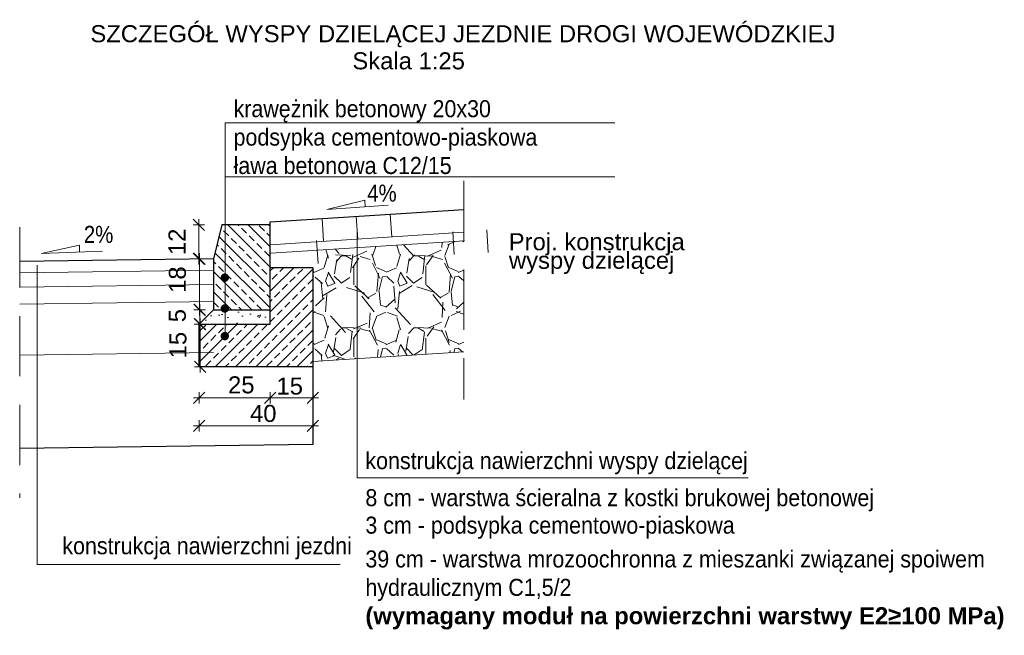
# Model space of a CAD drawing. Header units: metres. Extents: x -854 to 2789, y -128 to 3826.
# Tile 8 of 21: x 270.59 to 274.06, y 40.14 to 42.31. Entities that reach past the tile are written whole.
import ezdxf

# ---------------------------------------------------------------- set-up
doc = ezdxf.new("R2010")
doc.units = ezdxf.units.M
doc.linetypes.add('DGN Style 3', pattern=[0.74328578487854, 0.5309184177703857, -0.2123673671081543])
for name, color, linetype, lineweight in [('D_3_OPIS', 7, 'Continuous', 0), ('D_3_WYMIAROWANIE', 7, 'Continuous', 0), ('HATCHE', 7, 'Continuous', 13), ('KRAWĘŻNIK', 7, 'Continuous', 30), ('opis warstw', 7, 'Continuous', 0), ('pochylenia', 7, 'Continuous', 0)]:
    doc.layers.add(name, color=color, linetype=linetype, lineweight=lineweight)
doc.styles.add('opisy', font='arial.ttf', dxfattribs={"height": 0.175})
doc.styles.add('opisz z ramka', font='arial.ttf', dxfattribs={"height": 0.1})
doc.styles.add('wym 1do50_0', font='arial.ttf')
doc.dimstyles.new('Wymiar_1 20 m', dxfattribs={"dimtxt": 0.125, "dimasz": 0.009375, "dimexe": 0.0125, "dimexo": 0.25, "dimgap": 0.04687500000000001, "dimtad": 1, "dimdec": 0, "dimlfac": 40, "dimzin": 0, "dimtxsty": 'wym 1do50_0', "dimblk": 'znacznik wymiaru', "dimcen": 0.3, "dimse1": 1, "dimse2": 1, "dimclrd": 256, "dimadec": 0, "dimazin": 0, "dimtfac": 1, "dimtdec": 0, "dimtmove": 1, "dimatfit": 2, "dimfxl": 1, "dimtzin": 0, "dimlwd": 0, "dimarcsym": 0})

# ---------------------------------------------------------------- blocks, each defined once
blk = doc.blocks.new('znacznik wymiaru')
at = {"color": 7}
for p, q in [((-5, -5), (5, 5)), ((-5, 0), (0, 0)), ((0, 5), (0, -5)), ((5, 0), (0, 0))]:
    blk.add_line(p, q, dxfattribs=at)
blk = doc.blocks.new('*D93')
at = {"layer": 'D_3_WYMIAROWANIE', "linetype": 'Continuous', "lineweight": 0, "transparency": 16777216}
blk.add_line((271.4688416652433, 40.97945147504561), (271.2268416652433, 40.97945147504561), dxfattribs=at)
at = {"layer": 'Defpoints', "color": 0, "linetype": 'Continuous', "transparency": 16777216}
for p in [(271.4728416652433, 41.23762185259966), (271.2228416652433, 41.07817649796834), (271.2228416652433, 40.97945147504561)]:
    blk.add_point(p, dxfattribs=at)
at = {"layer": 'D_3_WYMIAROWANIE', "linetype": 'Continuous', "lineweight": 0, "transparency": 16777216, "xscale": 0.004, "yscale": 0.004, "zscale": 0.004, "rotation": 180}
blk.add_blockref('znacznik wymiaru', (271.2228416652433, 40.97945147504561), dxfattribs=at)
at = {"layer": 'D_3_WYMIAROWANIE', "linetype": 'Continuous', "lineweight": 0, "transparency": 16777216, "xscale": 0.004, "yscale": 0.004, "zscale": 0.004}
blk.add_blockref('znacznik wymiaru', (271.4728416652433, 40.97945147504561), dxfattribs=at)
at = {"layer": 'D_3_WYMIAROWANIE', "color": 0, "linetype": 'Continuous', "lineweight": 0, "transparency": 16777216, "insert": (271.3711626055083, 41.02462715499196), "char_height": 0.125, "attachment_point": 5, "style": 'wym 1do50_0'}
blk.add_mtext('{\\H0.48x;25}', dxfattribs=at)
blk = doc.blocks.new('*D94')
at = {"layer": 'D_3_WYMIAROWANIE', "linetype": 'Continuous', "lineweight": 0, "transparency": 16777216}
for p, q in [((271.2249143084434, 41.29275906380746), (271.2249143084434, 41.29675906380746)), ((271.2249143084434, 41.23875906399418), (271.2249143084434, 41.28875906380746)), ((271.2249143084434, 41.23475906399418), (271.2249143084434, 41.23075906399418))]:
    blk.add_line(p, q, dxfattribs=at)
at = {"layer": 'Defpoints', "color": 0, "linetype": 'Continuous', "transparency": 16777216}
for p in [(271.2249143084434, 41.28875906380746), (271.2728416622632, 41.28875906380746), (271.289099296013, 41.23875906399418)]:
    blk.add_point(p, dxfattribs=at)
at = {"layer": 'D_3_WYMIAROWANIE', "linetype": 'Continuous', "lineweight": 0, "transparency": 16777216, "xscale": 0.004, "yscale": 0.004, "zscale": 0.004}
for p, rotation in [((271.2249143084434, 41.28875906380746), 270), ((271.2249143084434, 41.23875906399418), 90)]:
    blk.add_blockref('znacznik wymiaru', p, dxfattribs=dict(at, rotation=rotation))
at = {"layer": 'D_3_WYMIAROWANIE', "color": 0, "linetype": 'Continuous', "lineweight": 0, "transparency": 16777216, "insert": (271.1465706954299, 41.26875906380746), "char_height": 0.125, "attachment_point": 5, "rotation": 90, "style": 'wym 1do50_0'}
blk.add_mtext('{\\H0.48x;5}', dxfattribs=at)
blk = doc.blocks.new('*D95')
at = {"layer": 'D_3_WYMIAROWANIE', "linetype": 'Continuous', "lineweight": 0, "transparency": 16777216}
blk.add_line((271.2260792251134, 41.09275906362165), (271.2260792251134, 41.23475906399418), dxfattribs=at)
at = {"layer": 'Defpoints', "color": 0, "linetype": 'Continuous', "transparency": 16777216}
for p in [(271.2260792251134, 41.23875906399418), (271.3429676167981, 41.23875906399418), (271.322162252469, 41.08875906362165)]:
    blk.add_point(p, dxfattribs=at)
at = {"layer": 'D_3_WYMIAROWANIE', "linetype": 'Continuous', "lineweight": 0, "transparency": 16777216, "xscale": 0.004, "yscale": 0.004, "zscale": 0.004}
for p, rotation in [((271.2260792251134, 41.23875906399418), 90), ((271.2260792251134, 41.08875906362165), 270)]:
    blk.add_blockref('znacznik wymiaru', p, dxfattribs=dict(at, rotation=rotation))
at = {"layer": 'D_3_WYMIAROWANIE', "color": 0, "linetype": 'Continuous', "lineweight": 0, "transparency": 16777216, "insert": (271.1485698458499, 41.16496359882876), "char_height": 0.125, "attachment_point": 5, "rotation": 90, "style": 'wym 1do50_0'}
blk.add_mtext('{\\H0.48x;15}', dxfattribs=at)
blk = doc.blocks.new('*D96')
at = {"layer": 'D_3_WYMIAROWANIE', "linetype": 'Continuous', "lineweight": 0, "transparency": 16777216}
blk.add_line((271.2239572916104, 41.29275906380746), (271.2239572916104, 41.4646424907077), dxfattribs=at)
at = {"layer": 'Defpoints', "color": 0, "linetype": 'Continuous', "transparency": 16777216}
for p in [(271.2239572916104, 41.46864249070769), (271.3369497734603, 41.46864249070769), (271.2728416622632, 41.28875906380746)]:
    blk.add_point(p, dxfattribs=at)
at = {"layer": 'D_3_WYMIAROWANIE', "linetype": 'Continuous', "lineweight": 0, "transparency": 16777216, "xscale": 0.004, "yscale": 0.004, "zscale": 0.004}
for p, rotation in [((271.2239572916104, 41.46864249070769), 90), ((271.2239572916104, 41.28875906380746), 270)]:
    blk.add_blockref('znacznik wymiaru', p, dxfattribs=dict(at, rotation=rotation))
at = {"layer": 'D_3_WYMIAROWANIE', "color": 0, "linetype": 'Continuous', "lineweight": 0, "transparency": 16777216, "insert": (271.1464479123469, 41.39569382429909), "char_height": 0.125, "attachment_point": 5, "rotation": 90, "style": 'wym 1do50_0'}
blk.add_mtext('{\\H0.48x;18}', dxfattribs=at)
blk = doc.blocks.new('*D97')
at = {"layer": 'D_3_WYMIAROWANIE', "linetype": 'Continuous', "lineweight": 0, "transparency": 16777216}
blk.add_line((271.4768416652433, 40.97945147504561), (271.6188416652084, 40.97945147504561), dxfattribs=at)
at = {"layer": 'Defpoints', "color": 0, "linetype": 'Continuous', "transparency": 16777216}
for p in [(271.4728416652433, 41.07887383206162), (271.6228416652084, 41.08112616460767), (271.6228416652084, 40.97945147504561)]:
    blk.add_point(p, dxfattribs=at)
at = {"layer": 'D_3_WYMIAROWANIE', "linetype": 'Continuous', "lineweight": 0, "transparency": 16777216, "xscale": 0.004, "yscale": 0.004, "zscale": 0.004, "rotation": 180}
blk.add_blockref('znacznik wymiaru', (271.4728416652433, 40.97945147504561), dxfattribs=at)
at = {"layer": 'D_3_WYMIAROWANIE', "linetype": 'Continuous', "lineweight": 0, "transparency": 16777216, "xscale": 0.004, "yscale": 0.004, "zscale": 0.004}
blk.add_blockref('znacznik wymiaru', (271.6228416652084, 40.97945147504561), dxfattribs=at)
at = {"layer": 'D_3_WYMIAROWANIE', "color": 0, "linetype": 'Continuous', "lineweight": 0, "transparency": 16777216, "insert": (271.5415000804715, 41.02033989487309), "char_height": 0.125, "attachment_point": 5, "style": 'wym 1do50_0'}
blk.add_mtext('{\\H0.48x;15}', dxfattribs=at)
blk = doc.blocks.new('*D98')
at = {"layer": 'D_3_WYMIAROWANIE', "linetype": 'Continuous', "lineweight": 0, "transparency": 16777216}
blk.add_line((271.2268416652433, 40.88017562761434), (271.6188416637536, 40.88017562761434), dxfattribs=at)
at = {"layer": 'Defpoints', "color": 0, "linetype": 'Continuous', "transparency": 16777216}
for p in [(271.2228416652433, 41.07817649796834), (271.6228416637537, 41.03762185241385), (271.6228416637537, 40.88017562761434)]:
    blk.add_point(p, dxfattribs=at)
at = {"layer": 'D_3_WYMIAROWANIE', "linetype": 'Continuous', "lineweight": 0, "transparency": 16777216, "xscale": 0.004, "yscale": 0.004, "zscale": 0.004, "rotation": 180}
blk.add_blockref('znacznik wymiaru', (271.2228416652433, 40.88017562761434), dxfattribs=at)
at = {"layer": 'D_3_WYMIAROWANIE', "linetype": 'Continuous', "lineweight": 0, "transparency": 16777216, "xscale": 0.004, "yscale": 0.004, "zscale": 0.004}
blk.add_blockref('znacznik wymiaru', (271.6228416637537, 40.88017562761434), dxfattribs=at)
at = {"layer": 'D_3_WYMIAROWANIE', "color": 0, "linetype": 'Continuous', "lineweight": 0, "transparency": 16777216, "insert": (271.4484622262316, 40.92398501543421), "char_height": 0.125, "attachment_point": 5, "style": 'wym 1do50_0'}
blk.add_mtext('{\\H0.48x;40}', dxfattribs=at)
blk = doc.blocks.new('*D99')
at = {"layer": 'D_3_WYMIAROWANIE', "linetype": 'Continuous', "lineweight": 0, "transparency": 16777216}
blk.add_line((271.2219572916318, 41.47264249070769), (271.2219572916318, 41.58475906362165), dxfattribs=at)
at = {"layer": 'Defpoints', "color": 0, "linetype": 'Continuous', "transparency": 16777216}
for p in [(271.2219572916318, 41.58875906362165), (271.3028416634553, 41.58875906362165), (271.3369497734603, 41.46864249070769)]:
    blk.add_point(p, dxfattribs=at)
at = {"layer": 'D_3_WYMIAROWANIE', "linetype": 'Continuous', "lineweight": 0, "transparency": 16777216, "xscale": 0.004, "yscale": 0.004, "zscale": 0.004}
for p, rotation in [((271.2219572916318, 41.58875906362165), 90), ((271.2219572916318, 41.46864249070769), 270)]:
    blk.add_blockref('znacznik wymiaru', p, dxfattribs=dict(at, rotation=rotation))
at = {"layer": 'D_3_WYMIAROWANIE', "color": 0, "linetype": 'Continuous', "lineweight": 0, "transparency": 16777216, "insert": (271.1449595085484, 41.52870077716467), "char_height": 0.125, "attachment_point": 5, "rotation": 90, "style": 'wym 1do50_0'}
blk.add_mtext('{\\H0.48x;12}', dxfattribs=at)

msp = doc.modelspace()

# ---------------------------------------------------------------- hatches: boundary and pattern name
at = {"layer": 'D_3_WYMIAROWANIE'}
h = msp.add_hatch(dxfattribs=at)
h.set_pattern_fill('ANSI33', color=256, scale=0.008000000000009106, angle=90, style=0)
h.set_pattern_definition([(135, (11.37533657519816, 1.021762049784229), (-0.0359210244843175, -0.0359210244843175), []), (135, (11.37533657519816, 1.05768308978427), (-0.0359210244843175, -0.0359210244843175), [0.02540000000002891, -0.01270000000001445])])
h.paths.add_polyline_path([(271.4728416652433, 41.58875906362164), (271.3142185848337, 41.58875906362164), (271.3142185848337, 41.28875906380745), (271.4728416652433, 41.28875906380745)])
h.paths.add_polyline_path([(271.3142185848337, 41.58875906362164), (271.3028416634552, 41.58875906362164), (271.2728416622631, 41.46875906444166), (271.2728416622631, 41.28875906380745), (271.3142185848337, 41.28875906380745)])
h = msp.add_hatch(dxfattribs=at)
h.set_pattern_fill('ANSI33', color=256, scale=0.008000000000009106, style=0)
h.set_pattern_definition([(45, (11.37533657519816, 1.021762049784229), (-0.0359210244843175, 0.0359210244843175), []), (45, (11.4112576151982, 1.021762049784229), (-0.0359210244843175, 0.0359210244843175), [0.02540000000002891, -0.01270000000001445])])
h.paths.add_polyline_path([(271.6228416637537, 41.08875906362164), (271.6228416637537, 41.43875906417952), (271.4728416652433, 41.43875906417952), (271.4728416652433, 41.28875906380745), (271.4728416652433, 41.23875906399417), (271.2228416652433, 41.23875906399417), (271.2228416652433, 41.08875906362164)])
h = msp.add_hatch(dxfattribs=at)
h.set_pattern_fill('AR-CONC', color=256, scale=0.0006000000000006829, style=0)
h.set_pattern_definition([(49.99999999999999, (11.37533657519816, 1.021762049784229), (0.1093108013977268, -0.009563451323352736), [0.01143000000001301, -0.1257300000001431]), (355, (11.37533657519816, 1.021762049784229), (-0.02114605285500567, 0.1146341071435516), [0.009144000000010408, -0.1005843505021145]), (100.4514447, (11.38444577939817, 1.020965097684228), (0.08816474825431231, 0.1050706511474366), [0.009714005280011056, -0.1068541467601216]), (46.18420000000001, (11.37533657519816, 1.052242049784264), (0.1626474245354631, -0.025225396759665), [0.01714500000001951, -0.1885950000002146]), (96.63555760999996, (11.38889051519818, 1.050139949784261), (0.1424424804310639, 0.1484556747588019), [0.01457101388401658, -0.1602813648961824]), (351.1841511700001, (11.37533657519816, 1.052242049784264), (0.1424424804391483, 0.1484556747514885), [0.01371598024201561, -0.1508758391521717]), (21, (11.39057657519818, 1.044622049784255), (0.09096863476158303, -0.0613591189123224), [0.01143000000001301, -0.1257300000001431]), (326.0000000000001, (11.39057657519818, 1.044622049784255), (0.03708121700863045, 0.1105127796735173), [0.009144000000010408, -0.1005840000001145]), (71.45144499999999, (11.39815729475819, 1.039508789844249), (0.1280498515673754, 0.04915366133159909), [0.009714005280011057, -0.1068539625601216]), (37.50000000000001, (11.37533657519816, 1.021762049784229), (0.001853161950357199, 0.05073302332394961), [0, -0.0993648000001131, 0, -0.1021080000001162, 0, -0.1009650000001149]), (7.499999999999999, (11.37533657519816, 1.021762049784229), (0.04009179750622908, 0.06010834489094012), [0, -0.05821680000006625, 0, -0.09707880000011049, 0, -0.0384810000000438]), (327.5, (11.34135137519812, 1.021762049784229), (0.08135435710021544, -0.003437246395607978), [0, -0.03810000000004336, 0, -0.1188720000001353, 0, -0.1577340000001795]), (317.5, (11.32611137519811, 1.021762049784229), (0.08887750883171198, 0.01525589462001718), [0, -0.04953000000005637, 0, -0.07894320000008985, 0, -0.1120140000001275])])
h.paths.add_polyline_path([(271.4728416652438, 41.28875906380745), (271.3142185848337, 41.28875906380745), (271.3142185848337, 41.23875906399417), (271.4728416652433, 41.23875906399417)])
h.paths.add_polyline_path([(271.3142185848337, 41.28875906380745), (271.2728416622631, 41.28875906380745), (271.2228416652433, 41.23875906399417), (271.3142185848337, 41.23875906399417)])
at = {"layer": 'HATCHE', "linetype": 'Continuous'}
h = msp.add_hatch(dxfattribs=at)
h.set_pattern_fill('GRAVEL', color=252, scale=0.01, angle=90, style=0)
h.set_pattern_definition([(318.0127875, (11.02133657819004, 1.274642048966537), (2.285999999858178, -2.032000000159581), [0.034172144, -3.3830483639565]), (274.969741, (11.04673657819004, 1.251782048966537), (-0.2540000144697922, 3.04799999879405), [0.058640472, -5.8054048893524]), (222.5104471, (11.05181657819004, 1.193362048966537), (2.793999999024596, 2.540000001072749), [0.04134815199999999, -4.093472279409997]), (357.2736889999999, (11.11531657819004, 1.094302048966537), (-5.079999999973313, 0.2540000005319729), [0.05340045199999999, -5.286643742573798]), (22.83365418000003, (11.16865657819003, 1.091762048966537), (-3.047999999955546, -1.270000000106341), [0.05236337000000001, -5.1839807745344]), (87.27368899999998, (11.21691657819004, 1.112082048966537), (-0.2540000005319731, -5.079999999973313), [0.05340045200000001, -5.2866437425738]), (127.69424047, (11.21945657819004, 1.165422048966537), (2.540000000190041, -3.30199999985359), [0.07061936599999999, -6.991311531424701]), (162.25532837, (11.17627657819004, 1.221302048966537), (-5.587999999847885, 1.778000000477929), [0.066671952, -6.6005256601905]), (211.42956562, (11.11277657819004, 1.241622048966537), (-3.301999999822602, -2.032000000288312), [0.0535813, -5.304554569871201]), (265.2363582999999, (11.06705657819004, 1.213682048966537), (0.2540000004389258, 2.793999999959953), [0.061171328, -2.997393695]), (312.3974378, (11.06197657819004, 1.152722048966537), (2.794000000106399, -3.047999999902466), [0.07910779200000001, -7.8316772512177]), (228.81407483, (11.11785657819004, 1.345762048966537), (-1.524000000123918, -1.777999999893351), [0.027000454, -2.6730565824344]), (261.4692344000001, (11.10007657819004, 1.325442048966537), (0.5079999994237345, 3.302000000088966), [0.051368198, -5.085463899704]), (315, (11.09245657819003, 1.274642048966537), (0.2540000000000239, -5.108015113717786e-17), [0.035920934, -0.3232893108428]), (293.19859051, (11.06197657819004, 1.256862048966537), (-0.5079999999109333, 1.270000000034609), [0.019344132, -1.9150622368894]), (21.80140949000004, (11.06959657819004, 1.239082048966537), (-0.7619999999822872, -0.2540000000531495), [0.027356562, -1.340475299]), (120.96375653, (11.09499657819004, 1.249242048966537), (-0.5079999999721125, 0.7620000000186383), [0.044431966, -1.436629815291]), (251.56505118, (11.07213657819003, 1.287342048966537), (0.2539999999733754, 0.5080000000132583), [0.032128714, -0.7710898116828]), (106.389540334, (11.06959657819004, 1.091762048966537), (-0.7620000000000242, 2.540000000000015), [0.0450088, -4.4558826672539]), (160.34617594, (11.05689657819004, 1.134942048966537), (2.793999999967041, -1.016000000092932), [0.037759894, -3.73822156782]), (23.19859050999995, (11.02133657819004, 1.287342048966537), (-1.270000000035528, -0.5079999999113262), [0.03868800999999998, -1.895718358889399]), (73.61045967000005, (11.05689657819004, 1.302582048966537), (-0.7619999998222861, -2.540000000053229), [0.04500879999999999, -4.455882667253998]), (69.44395478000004, (11.22707657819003, 1.091762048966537), (-0.5080000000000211, -1.269999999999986), [0.04340351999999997, -2.126773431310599]), (24.77514060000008, (11.24231657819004, 1.132402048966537), (-2.793999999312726, -1.270000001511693), [0.036367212, -3.600359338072]), (156.80140949, (11.27533657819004, 1.289882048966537), (-1.27000000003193, 0.5079999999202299), [0.03868801, -1.8957183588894]), (107.35402464, (11.23977657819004, 1.305122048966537), (1.016000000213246, -3.301999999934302), [0.04257827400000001, -4.21523759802]), (159.44395478, (11.27533657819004, 1.165422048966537), (1.269999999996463, -0.5080000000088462), [0.02170176, -2.148475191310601]), (191.309932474, (11.27533657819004, 1.274642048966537), (-1.016000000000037, -0.2540000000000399), [0.01295146, -1.2821994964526]), (255.963756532, (11.26263657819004, 1.272102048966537), (0.2539999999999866, 0.7619999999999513), [0.05236337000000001, -0.9949054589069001]), (276.00900596, (11.24993657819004, 1.221302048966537), (-0.2540000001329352, 2.539999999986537), [0.0485267, -4.8041364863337]), (33.69006753, (11.11785657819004, 1.249242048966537), (-0.5079999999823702, -0.2540000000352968), [0.036632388, -0.879177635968]), (83.15722659, (11.14833657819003, 1.269562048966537), (0.5079999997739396, 4.318000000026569), [0.06395567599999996, -6.331600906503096]), (150.9453959, (11.15595657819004, 1.333062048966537), (1.777999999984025, -1.016000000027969), [0.026150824, -2.588939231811]), (180, (11.13309657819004, 1.345762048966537), (-0.254, -0.254), [0.01524, -0.23876]), (210.25643716, (11.24231657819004, 1.216222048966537), (1.77800000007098, 1.015999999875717), [0.035286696, -3.49339407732]), (138.0127875, (11.21183657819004, 1.198442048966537), (-2.285999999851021, 2.032000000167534), [0.06834428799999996, -3.348876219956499]), (90, (11.16103657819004, 1.244162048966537), (-0.254, 0.254), [0.06604, -0.18796]), (55.30484649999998, (11.16103657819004, 1.310202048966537), (1.777999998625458, 2.540000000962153), [0.040160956, -3.975931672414]), (344.0546040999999, (11.18389657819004, 1.343222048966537), (1.016000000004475, -0.2539999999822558), [0.03698290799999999, -1.8121650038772]), (297.64597536, (11.21945657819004, 1.333062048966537), (2.539999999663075, -4.826000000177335), [0.06021451, -5.9612464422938]), (265.42607874, (11.24739657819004, 1.279722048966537), (-0.253999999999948, -3.301999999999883), [0.063702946, -6.306584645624])])
h.paths.add_polyline_path([(272.1542500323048, 41.5321833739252), (271.7789475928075, 41.50813933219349), (271.7789475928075, 41.11733978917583), (272.1542500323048, 41.14138383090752)])
h.paths.add_polyline_path([(271.7789475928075, 41.50813933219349), (271.6228416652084, 41.49813828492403), (271.6228416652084, 41.18875906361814), (271.6228416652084, 41.10733874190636), (271.7789475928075, 41.11733978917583)])
at = {"layer": 'opis warstw', "linetype": 'Continuous', "lineweight": 0}
h = msp.add_hatch(color=256, dxfattribs=at)
edge = h.paths.add_edge_path()
edge.add_arc((271.3131905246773, 41.40278624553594), 0.01500256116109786, 0, 360)
h = msp.add_hatch(color=256, dxfattribs=at)
edge = h.paths.add_edge_path()
edge.add_arc((271.3131905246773, 41.2940204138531), 0.01500256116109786, 0, 360)
h = msp.add_hatch(color=256, dxfattribs=at)
edge = h.paths.add_edge_path()
edge.add_arc((271.3131905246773, 41.19664656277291), 0.01500256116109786, 0, 360)

# ---------------------------------------------------------------- linework, layer by layer
at = {"linetype": 'DGN Style 3', "lineweight": 0, "ltscale": 0.4}
for p, q in [((272.1542500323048, 41.74374905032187), (272.1542500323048, 40.9731222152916)), ((270.5914332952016, 41.5797641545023), (270.5914332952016, 40.62678521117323))]:
    msp.add_line(p, q, dxfattribs=at)
for p, q in [((271.4728416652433, 41.59875906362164), (272.1542500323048, 41.6424140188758)), ((271.2728416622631, 41.46875906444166), (270.5914332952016, 41.45911148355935))]:
    msp.add_line(p, q)
at = {"flags": 128}
for points in [[(271.4728416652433, 41.58875906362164), (271.4728416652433, 41.59875906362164)], [(271.6228416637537, 41.08875906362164), (271.6228416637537, 40.81507116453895), (270.5914332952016, 40.80046818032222)]]:
    msp.add_lwpolyline(points, dxfattribs=at)
at = {"layer": 'D_3_WYMIAROWANIE', "color": 253}
for p, q in [((271.6558919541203, 41.61048632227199), (271.6610067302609, 41.5306499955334)), ((271.7756464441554, 41.61815848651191), (271.7807612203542, 41.53832215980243)), ((271.8954009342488, 41.62583065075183), (271.9005157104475, 41.54599432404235)), ((272.1151554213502, 41.56350281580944), (272.120270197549, 41.48366648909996)), ((272.2349099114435, 41.57117498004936), (272.2400246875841, 41.49133865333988)), ((271.6361374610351, 41.53281415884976), (271.6412522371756, 41.45297783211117))]:
    msp.add_line(p, q, dxfattribs=at)
at = {"layer": 'D_3_WYMIAROWANIE'}
for p, q in [((271.4728416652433, 41.51859505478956), (272.1542500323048, 41.56225001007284)), ((271.4747600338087, 41.48865132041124), (272.1561684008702, 41.53230627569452)), ((271.2728416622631, 41.42875906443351), (270.5914332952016, 41.41911148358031)), ((271.2728416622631, 41.37875405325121), (270.5921411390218, 41.3691164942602)), ((271.2743989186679, 41.31877008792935), (270.5914332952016, 41.30910045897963)), ((271.2728416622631, 41.13872999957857), (270.591433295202, 41.12908241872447)), ((271.6228416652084, 41.10733874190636), (272.1542500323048, 41.14138383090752))]:
    msp.add_line(p, q, dxfattribs=at)
at = {"layer": 'D_3_WYMIAROWANIE', "flags": 128}
msp.add_lwpolyline([(270.6527179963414, 41.00455755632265), (270.6527179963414, 40.39213765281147), (271.7193163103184, 40.39213765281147)], dxfattribs=at)
at = {"layer": 'KRAWĘŻNIK', "linetype": 'Continuous', "flags": 128}
msp.add_lwpolyline([(271.4728416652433, 41.58875906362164), (271.3028416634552, 41.58875906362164), (271.2728416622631, 41.46875906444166), (271.2728416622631, 41.28875906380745), (271.4728416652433, 41.28875906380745)], close=True, dxfattribs=at)
for points in [[(271.4728416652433, 41.43875906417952), (271.6228416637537, 41.43875906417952), (271.6228416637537, 41.08875906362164), (271.2228416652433, 41.08875906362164), (271.2228416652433, 41.23875906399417)], [(271.2728416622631, 41.28875906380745), (271.2228416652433, 41.23875906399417), (271.4728416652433, 41.23875906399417), (271.4728416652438, 41.28875906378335)]]:
    msp.add_lwpolyline(points, dxfattribs=at)
at = {"layer": 'opis warstw', "linetype": 'Continuous', "lineweight": 0}
for p, q in [((271.3142185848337, 41.75807367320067), (272.6861073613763, 41.75807367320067)), ((271.7789475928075, 41.57570484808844), (271.7789475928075, 40.6978182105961)), ((270.6527179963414, 41.44702212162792), (270.6527179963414, 40.71333099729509)), ((271.7789475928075, 40.6978182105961), (273.1544746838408, 40.6978182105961))]:
    msp.add_line(p, q, dxfattribs=at)
at = {"layer": 'opis warstw', "linetype": 'Continuous', "lineweight": 0, "flags": 128}
msp.add_lwpolyline([(271.3142185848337, 41.19418917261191), (271.3142185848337, 41.9473542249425), (272.6861073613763, 41.9473542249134)], dxfattribs=at)
at = {"layer": 'pochylenia', "linetype": 'Continuous'}
msp.add_lwpolyline([(271.8876799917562, 41.65813378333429), (271.6721281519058, 41.64203612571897), (271.8056720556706, 41.67577924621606), (271.8074373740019, 41.65214117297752)], dxfattribs=at)
at = {"layer": 'pochylenia', "linetype": 'Continuous', "flags": 128}
msp.add_lwpolyline([(270.8826886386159, 41.49590328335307), (270.6667063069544, 41.48733808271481), (270.8013464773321, 41.51640003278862), (270.8022857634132, 41.49271475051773)], dxfattribs=at)

# ---------------------------------------------------------------- texts
at = {"layer": 'D_3_OPIS', "linetype": 'Continuous', "style": 'opisz z ramka'}
for s, p in [('SZCZEGÓŁ WYSPY DZIELĄCEJ JEZDNIE DROGI WOJEWÓDZKIEJ', (270.8401842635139, 42.23167228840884)), ('Skala 1:25', (271.7619842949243, 42.13617781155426))]:
    msp.add_text(s, height=0.06, dxfattribs=at).set_placement(p)
at = {"layer": 'opis warstw', "linetype": 'Continuous', "lineweight": 0, "style": 'opisy', "width": 0.8571428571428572}
for s, p in [('4%', (271.814042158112, 41.67024925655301)), ('2%', (270.8170452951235, 41.52490028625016))]:
    msp.add_text(s, height=0.06, dxfattribs=at).set_placement(p)
at = {"layer": 'opis warstw', "linetype": 'Continuous', "lineweight": 0, "style": 'opisy'}
for s, p in [('Proj. konstrukcja', (272.3121311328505, 41.49909672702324)), ('wyspy dzielącej', (272.3129076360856, 41.43366168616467))]:
    msp.add_text(s, height=0.06, dxfattribs=at).set_placement(p)
at = {"layer": 'opis warstw', "linetype": 'Continuous', "lineweight": 0, "char_height": 0.06, "attachment_point": 7, "style": 'opisy'}
for s, insert in [('\\pxt2;{\\W0.9;krawężnik betonowy 20x30\\Ppodsypka cementowo-piaskowa\\Pława betonowa C12/15 }', (271.3438818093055, 41.76666140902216)), ('\\pt0.24;{\\W0.9;konstrukcja nawierzchni wyspy dzielącej}', (271.8077943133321, 40.71003784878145)), ('\\pt0.24;{\\W0.9;8 cm - warstwa ścieralna z kostki brukowej betonowej}', (271.8077943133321, 40.57966141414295)), ('\\pxt4;{\\W0.9;3 cm - podsypka cementowo-piaskowa}', (271.8077943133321, 40.48287384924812)), ('\\pxt2;{\\W0.9;konstrukcja nawierzchni jezdni }', (270.7414918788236, 40.41032391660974)), ('\\pt0.24;{\\W0.9;39 cm - warstwa mrozoochronna z mieszanki związanej spoiwem\\Phydraulicznym C1,5/2\\P\\fArial|b1|i0|c238|p34;\\W1;(wymagany moduł na powierzchni warstwy E2≥100 MPa)}', (271.8077943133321, 40.16340319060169))]:
    msp.add_mtext(s, dxfattribs=dict(at, insert=insert))

# ---------------------------------------------------------------- dimensions: what is measured, and where the dimension line sits
at = {"layer": 'D_3_WYMIAROWANIE', "linetype": 'Continuous', "lineweight": 0}
for base, p1, p2, angle, text, picture, middle in [((271.2219572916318, 41.58875906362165), (271.3369497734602, 41.46864249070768), (271.3028416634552, 41.58875906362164), 90, '{\\H0.48x;12}', '*D99', (271.2219572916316, 41.52870077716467)), ((271.2239572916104, 41.46864249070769), (271.2728416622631, 41.28875906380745), (271.3369497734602, 41.46864249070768), 270, '{\\H0.48x;18}', '*D96', (271.2239572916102, 41.39569382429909)), ((271.2249143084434, 41.28875906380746), (271.2890992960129, 41.23875906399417), (271.2728416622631, 41.28875906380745), 270, '{\\H0.48x;5}', '*D94', (271.22395729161, 41.26875906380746)), ((271.2260792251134, 41.23875906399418), (271.3221622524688, 41.08875906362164), (271.342967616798, 41.23875906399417), 270, '{\\H0.48x;15}', '*D95', (271.2260792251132, 41.16496359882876))]:
    dim = msp.add_linear_dim(base=base, p1=p1, p2=p2, angle=angle, text=text, dimstyle='Wymiar_1 20 m', override={"dimasz": 0.004, "dimlfac": 100}, dxfattribs=at)
    dim.commit()
    dim.dimension.update_dxf_attribs({"geometry": picture, "text_midpoint": middle, "dimtype": 160})
for base, p1, p2, text, picture, middle in [((271.2228416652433, 40.97945147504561), (271.4728416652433, 41.23762185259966), (271.2228416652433, 41.07817649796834), '{\\H0.48x;25}', '*D93', (271.3711626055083, 40.94711777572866)), ((271.6228416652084, 40.97945147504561), (271.4728416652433, 41.07887383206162), (271.6228416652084, 41.08112616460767), '{\\H0.48x;15}', '*D97', (271.5415000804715, 40.94283051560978)), ((271.6228416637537, 40.88017562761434), (271.2228416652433, 41.07817649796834), (271.6228416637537, 41.03762185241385), '{\\H0.48x;40}', '*D98', (271.4484622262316, 40.84647563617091))]:
    dim = msp.add_linear_dim(base=base, p1=p1, p2=p2, text=text, dimstyle='Wymiar_1 20 m', override={"dimasz": 0.004, "dimlfac": 100}, dxfattribs=at)
    dim.commit()
    dim.dimension.update_dxf_attribs({"geometry": picture, "text_midpoint": middle, "dimtype": 160})

doc.saveas('drawing.dxf')
